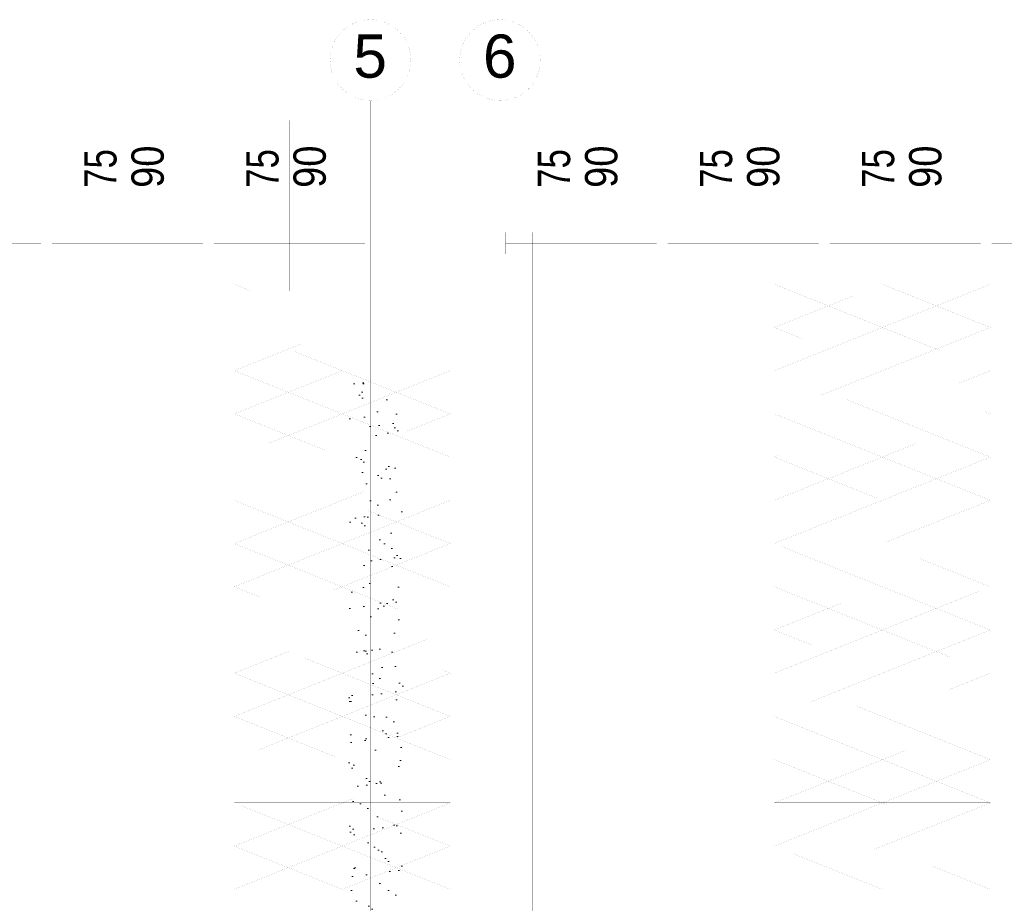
# Paper-space layout 'Layout1' of a CAD drawing. Header units: inches. Extents: x 7368 to 30263, y 5719 to 13940.
# Tile 15 of 44: x 10203 to 10659, y 13021 to 13430. Entities that reach past the tile are written whole.
import ezdxf

# ---------------------------------------------------------------- set-up
doc = ezdxf.new("R2010")
doc.units = ezdxf.units.IN
doc.header["$LTSCALE"] = 2
doc.header["$MEASUREMENT"] = 0
for name, pattern in [('ACAD_ISO04W100', [30, 24, -3, 0, -3]), ('ACAD_ISO07W100', [3, 0, -3]), ('DASHED', [0.75, 0.5, -0.25]), ('DASHEDX2', [1.5, 1, -0.5]), ('HIDDEN', [9.525, 6.35, -3.175]), ('OS', [60, 30, -15, 0, -15]), ('PRZERYW', [60, 30, -30])]:
    doc.linetypes.add(name, pattern=pattern)
for name, color, linetype, lineweight in [('A CIENKA', 7, 'CONTINUOUS', 13), ('A KRESKOWANIA', 7, 'CONTINUOUS', 5), ('A MURY ISTN', 7, 'CONTINUOUS', 15), ('A OSIE', 7, 'ACAD_ISO04W100', 13), ('A PRZERYWANIA', 7, 'HIDDEN', 15), ('A WYMIARY', 7, 'CONTINUOUS', 9), ('ECIANA_PROJEKT', 7, 'CONTINUOUS', 15), ('SZAFKI', 7, 'CONTINUOUS', 5), ('WYBURZENIA', 7, 'CONTINUOUS', 9)]:
    doc.layers.add(name, color=color, linetype=linetype, lineweight=lineweight)
doc.styles.get("Standard").update_dxf_attribs({"font": 'arial.ttf'})

psp = doc.layouts.get("Layout1")

# ---------------------------------------------------------------- hatches: boundary and pattern name
at = {"layer": 'A KRESKOWANIA', "linetype": 'Continuous'}
h = psp.add_hatch(dxfattribs=at)
h.set_pattern_fill('AR-SAND_S0_1', color=254, scale=8, style=0)
h.set_pattern_definition([(37.5, (117, 107), (-0.503947, 15.41459), [0, -12.16, 0, -13.6, 0, -13]), (7.5, (117, 107), (14.158214, 22.577169), [0, -6.56, 0, -10.96, 0, -4.2]), (-32.5, (110.042, 100.042), (24.913135, 0.045272), [0, -4, 0, -14.4, 0, -18.8]), (-42.5, (110.042, 100.042), (24.049013, 7.021405), [0, -2, 0, -9.44, 0, -10.8])])
h.paths.add_polyline_path([(10380.55, 13262.96), (10355.55, 13262.96), (10355.55, 12917.96), (10380.55, 12917.96)], flags=0)

# ---------------------------------------------------------------- linework, layer by layer
at = {"layer": 'A CIENKA', "color": 7, "linetype": 'Continuous', "const_width": 0.018}
for points in [[(10384.25, 13411.66, 1), (10346.85, 13411.66, 1)], [(10444.25, 13411.66, 1), (10406.85, 13411.66, 1)]]:
    psp.add_lwpolyline(points, format="xyb", close=True, dxfattribs=at)
for points in [[(10440.55, 13331.96), (10680.55, 13331.96)], [(10302.48, 13267.96), (10302.48, 13307.96)], [(10302.48, 13307.96), (10352.48, 13307.96)], [(10352.48, 13307.96), (10352.48, 13267.96)], [(10552.48, 13267.96), (10552.48, 13307.96)], [(10552.48, 13307.96), (10602.48, 13307.96)], [(10602.48, 13307.96), (10602.48, 13267.96)], [(10602.48, 13267.96), (10602.48, 13307.96)], [(10602.48, 13307.96), (10652.48, 13307.96)], [(10652.48, 13307.96), (10652.48, 13267.96)], [(10352.48, 13267.96), (10302.48, 13267.96)], [(10302.48, 13227.96), (10302.48, 13267.96)], [(10302.48, 13267.96), (10352.48, 13267.96)], [(10352.48, 13267.96), (10352.48, 13227.96)], [(10352.48, 13227.96), (10352.48, 13267.96)], [(10352.48, 13267.96), (10402.48, 13267.96)], [(10402.48, 13267.96), (10402.48, 13227.96)], [(10602.48, 13267.96), (10552.48, 13267.96)], [(10552.48, 13227.96), (10552.48, 13267.96)], [(10552.48, 13267.96), (10602.48, 13267.96)], [(10602.48, 13267.96), (10602.48, 13227.96)], [(10652.48, 13267.96), (10602.48, 13267.96)], [(10602.48, 13227.96), (10602.48, 13267.96)], [(10602.48, 13267.96), (10652.48, 13267.96)], [(10652.48, 13267.96), (10652.48, 13227.96)], [(10302.48, 13187.96), (10302.48, 13227.96)], [(10302.48, 13227.96), (10352.48, 13227.96)], [(10352.48, 13227.96), (10302.48, 13227.96)], [(10352.48, 13227.96), (10352.48, 13187.96)], [(10352.48, 13187.96), (10352.48, 13227.96)], [(10352.48, 13227.96), (10402.48, 13227.96)], [(10402.48, 13227.96), (10352.48, 13227.96)], [(10402.48, 13227.96), (10402.48, 13187.96)], [(10552.48, 13187.96), (10552.48, 13227.96)], [(10552.48, 13227.96), (10602.48, 13227.96)], [(10602.48, 13227.96), (10552.48, 13227.96)], [(10602.48, 13227.96), (10602.48, 13187.96)], [(10602.48, 13187.96), (10602.48, 13227.96)], [(10602.48, 13227.96), (10652.48, 13227.96)], [(10652.48, 13227.96), (10602.48, 13227.96)], [(10652.48, 13227.96), (10652.48, 13187.96)], [(10302.48, 13147.96), (10302.48, 13187.96)], [(10302.48, 13187.96), (10352.48, 13187.96)], [(10352.48, 13187.96), (10302.48, 13187.96)], [(10352.48, 13187.96), (10352.48, 13147.96)], [(10352.48, 13147.96), (10352.48, 13187.96)], [(10352.48, 13187.96), (10402.48, 13187.96)], [(10402.48, 13187.96), (10352.48, 13187.96)], [(10402.48, 13187.96), (10402.48, 13147.96)], [(10552.48, 13147.96), (10552.48, 13187.96)], [(10552.48, 13187.96), (10602.48, 13187.96)], [(10602.48, 13187.96), (10552.48, 13187.96)], [(10602.48, 13187.96), (10602.48, 13147.96)], [(10602.48, 13147.96), (10602.48, 13187.96)], [(10602.48, 13187.96), (10652.48, 13187.96)], [(10652.48, 13187.96), (10602.48, 13187.96)], [(10652.48, 13187.96), (10652.48, 13147.96)], [(10302.48, 13107.96), (10302.48, 13147.96)], [(10302.48, 13147.96), (10352.48, 13147.96)], [(10352.48, 13147.96), (10302.48, 13147.96)], [(10352.48, 13147.96), (10352.48, 13107.96)], [(10352.48, 13107.96), (10352.48, 13147.96)], [(10352.48, 13147.96), (10402.48, 13147.96)], [(10402.48, 13147.96), (10352.48, 13147.96)], [(10402.48, 13147.96), (10402.48, 13107.96)], [(10552.48, 13107.96), (10552.48, 13147.96)], [(10552.48, 13147.96), (10602.48, 13147.96)], [(10602.48, 13147.96), (10552.48, 13147.96)], [(10602.48, 13147.96), (10602.48, 13107.96)], [(10602.48, 13107.96), (10602.48, 13147.96)], [(10602.48, 13147.96), (10652.48, 13147.96)], [(10652.48, 13147.96), (10602.48, 13147.96)], [(10652.48, 13147.96), (10652.48, 13107.96)], [(10352.48, 13107.96), (10302.48, 13107.96)], [(10302.48, 13067.96), (10302.48, 13107.96)], [(10302.48, 13107.96), (10352.48, 13107.96)], [(10352.48, 13107.96), (10352.48, 13067.96)], [(10402.48, 13107.96), (10352.48, 13107.96)], [(10352.48, 13067.96), (10352.48, 13107.96)], [(10352.48, 13107.96), (10402.48, 13107.96)], [(10402.48, 13107.96), (10402.48, 13067.96)], [(10602.48, 13107.96), (10552.48, 13107.96)], [(10552.48, 13067.96), (10552.48, 13107.96)], [(10552.48, 13107.96), (10602.48, 13107.96)], [(10602.48, 13107.96), (10602.48, 13067.96)], [(10652.48, 13107.96), (10602.48, 13107.96)], [(10602.48, 13067.96), (10602.48, 13107.96)], [(10602.48, 13107.96), (10652.48, 13107.96)], [(10652.48, 13107.96), (10652.48, 13067.96)], [(10302.48, 13027.96), (10302.48, 13067.96)], [(10302.48, 13067.96), (10352.48, 13067.96)], [(10352.48, 13067.96), (10302.48, 13067.96)], [(10352.48, 13067.96), (10352.48, 13027.96)], [(10352.48, 13027.96), (10352.48, 13067.96)], [(10352.48, 13067.96), (10402.48, 13067.96)], [(10402.48, 13067.96), (10352.48, 13067.96)], [(10402.48, 13067.96), (10402.48, 13027.96)], [(10552.48, 13027.96), (10552.48, 13067.96)], [(10552.48, 13067.96), (10602.48, 13067.96)], [(10602.48, 13067.96), (10552.48, 13067.96)], [(10602.48, 13067.96), (10602.48, 13027.96)], [(10602.48, 13027.96), (10602.48, 13067.96)], [(10602.48, 13067.96), (10652.48, 13067.96)], [(10652.48, 13067.96), (10602.48, 13067.96)], [(10652.48, 13067.96), (10652.48, 13027.96)], [(10352.48, 13027.96), (10302.48, 13027.96)], [(10402.48, 13027.96), (10352.48, 13027.96)], [(10602.48, 13027.96), (10552.48, 13027.96)], [(10652.48, 13027.96), (10602.48, 13027.96)]]:
    psp.add_lwpolyline(points, dxfattribs=at)
at = {"layer": 'A CIENKA', "color": 7, "linetype": 'DASHEDX2', "const_width": 0.018}
for points in [[(10352.48, 13287.96), (10302.48, 13287.96)], [(10602.48, 13287.96), (10552.48, 13287.96)], [(10652.48, 13287.96), (10602.48, 13287.96)], [(10352.48, 13247.96), (10302.48, 13247.96)], [(10402.48, 13247.96), (10352.48, 13247.96)], [(10602.48, 13247.96), (10552.48, 13247.96)], [(10652.48, 13247.96), (10602.48, 13247.96)], [(10352.48, 13207.96), (10302.48, 13207.96)], [(10402.48, 13207.96), (10352.48, 13207.96)], [(10602.48, 13207.96), (10552.48, 13207.96)], [(10652.48, 13207.96), (10602.48, 13207.96)], [(10352.48, 13167.96), (10302.48, 13167.96)], [(10402.48, 13167.96), (10352.48, 13167.96)], [(10602.48, 13167.96), (10552.48, 13167.96)], [(10652.48, 13167.96), (10602.48, 13167.96)], [(10352.48, 13127.96), (10302.48, 13127.96)], [(10402.48, 13127.96), (10352.48, 13127.96)], [(10602.48, 13127.96), (10552.48, 13127.96)], [(10652.48, 13127.96), (10602.48, 13127.96)], [(10352.48, 13087.96), (10302.48, 13087.96)], [(10402.48, 13087.96), (10352.48, 13087.96)], [(10602.48, 13087.96), (10552.48, 13087.96)], [(10652.48, 13087.96), (10602.48, 13087.96)], [(10352.48, 13047.96), (10302.48, 13047.96)], [(10402.48, 13047.96), (10352.48, 13047.96)], [(10602.48, 13047.96), (10552.48, 13047.96)], [(10652.48, 13047.96), (10602.48, 13047.96)]]:
    psp.add_lwpolyline(points, dxfattribs=at)
at = {"layer": 'A KRESKOWANIA', "color": 254, "linetype": 'Continuous', "const_width": 0.018}
for points in [[(10253.05, 13304.85), (10253.05, 13383.85)], [(10328.05, 13304.85), (10328.05, 13383.85)], [(10463.05, 13304.85), (10463.05, 13383.85)], [(10538.05, 13304.85), (10538.05, 13383.85)], [(10613.05, 13304.85), (10613.05, 13383.85)]]:
    psp.add_lwpolyline(points, dxfattribs=at)
at = {"layer": 'A MURY ISTN', "color": 4, "linetype": 'Continuous', "const_width": 0.018}
for points in [[(8715.55, 13331.96), (10440.55, 13331.96)], [(10440.55, 13307.96), (10440.55, 13331.96)], [(8785.55, 13307.96), (10440.55, 13307.96)], [(10350.55, 13307.96), (10380.55, 13307.96)], [(10350.55, 13262.96), (10350.55, 13307.96)], [(10380.55, 13307.96), (10380.55, 13262.96)], [(10410.55, 13307.96), (10440.55, 13307.96)], [(10410.55, 13262.96), (10410.55, 13307.96)], [(10440.55, 13307.96), (10440.55, 13262.96)], [(10380.55, 13262.96), (10350.55, 13262.96)], [(10440.55, 13262.96), (10410.55, 13262.96)]]:
    psp.add_lwpolyline(points, dxfattribs=at)
at = {"layer": 'A OSIE', "color": 1, "linetype": 'OS', "const_width": 0.018}
for points in [[(10365.55, 10192.96), (10365.55, 13392.96)], [(10425.55, 10192.96), (10425.55, 13392.96)], [(7865.55, 13292.96), (13525.55, 13292.96)]]:
    psp.add_lwpolyline(points, dxfattribs=at)
at = {"layer": 'A PRZERYWANIA', "color": 3, "linetype": 'DASHED', "const_width": 0.018}
for points in [[(10218.05, 13331.96), (10138.05, 13331.96)], [(10293.05, 13331.96), (10213.05, 13331.96)], [(10213.05, 13331.96), (10213.05, 13321.96)], [(10218.05, 13331.96), (10213.05, 13331.96)], [(10213.05, 13331.96), (10213.05, 13321.96)], [(10213.05, 13321.96), (10213.05, 13331.96)], [(10213.05, 13331.96), (10218.05, 13331.96)], [(10218.05, 13321.96), (10218.05, 13331.96)], [(10218.05, 13321.96), (10218.05, 13331.96)], [(10218.05, 13331.96), (10218.05, 13321.96)], [(10368.05, 13331.96), (10288.05, 13331.96)], [(10288.05, 13331.96), (10288.05, 13321.96)], [(10293.05, 13331.96), (10288.05, 13331.96)], [(10288.05, 13331.96), (10288.05, 13321.96)], [(10288.05, 13321.96), (10288.05, 13331.96)], [(10288.05, 13331.96), (10293.05, 13331.96)], [(10293.05, 13321.96), (10293.05, 13331.96)], [(10293.05, 13321.96), (10293.05, 13331.96)], [(10293.05, 13331.96), (10293.05, 13321.96)], [(10350.55, 13307.96), (10350.55, 13331.96)], [(10363.05, 13321.96), (10363.05, 13331.96)], [(10363.05, 13331.96), (10368.05, 13331.96)], [(10368.05, 13321.96), (10368.05, 13331.96)], [(10368.05, 13331.96), (10368.05, 13321.96)], [(10503.05, 13331.96), (10423.05, 13331.96)], [(10423.05, 13331.96), (10423.05, 13321.96)], [(10428.05, 13331.96), (10423.05, 13331.96)], [(10423.05, 13331.96), (10423.05, 13321.96)], [(10428.05, 13321.96), (10428.05, 13331.96)], [(10578.05, 13331.96), (10498.05, 13331.96)], [(10498.05, 13331.96), (10498.05, 13321.96)], [(10503.05, 13331.96), (10498.05, 13331.96)], [(10498.05, 13331.96), (10498.05, 13321.96)], [(10498.05, 13321.96), (10498.05, 13331.96)], [(10498.05, 13331.96), (10503.05, 13331.96)], [(10503.05, 13321.96), (10503.05, 13331.96)], [(10503.05, 13321.96), (10503.05, 13331.96)], [(10503.05, 13331.96), (10503.05, 13321.96)], [(10653.05, 13331.96), (10573.05, 13331.96)], [(10573.05, 13331.96), (10573.05, 13321.96)], [(10578.05, 13331.96), (10573.05, 13331.96)], [(10573.05, 13331.96), (10573.05, 13321.96)], [(10573.05, 13321.96), (10573.05, 13331.96)], [(10573.05, 13331.96), (10578.05, 13331.96)], [(10578.05, 13321.96), (10578.05, 13331.96)], [(10578.05, 13321.96), (10578.05, 13331.96)], [(10578.05, 13331.96), (10578.05, 13321.96)], [(10728.05, 13331.96), (10648.05, 13331.96)], [(10648.05, 13331.96), (10648.05, 13321.96)], [(10653.05, 13331.96), (10648.05, 13331.96)], [(10648.05, 13331.96), (10648.05, 13321.96)], [(10648.05, 13321.96), (10648.05, 13331.96)], [(10648.05, 13331.96), (10653.05, 13331.96)], [(10653.05, 13321.96), (10653.05, 13331.96)], [(10653.05, 13321.96), (10653.05, 13331.96)], [(10653.05, 13331.96), (10653.05, 13321.96)], [(10143.05, 13326.96), (10213.05, 13326.96)], [(10218.05, 13326.96), (10288.05, 13326.96)], [(10293.05, 13326.96), (10363.05, 13326.96)], [(10428.05, 13326.96), (10498.05, 13326.96)], [(10503.05, 13326.96), (10573.05, 13326.96)], [(10578.05, 13326.96), (10648.05, 13326.96)], [(10653.05, 13326.96), (10723.05, 13326.96)], [(10138.05, 13321.96), (10218.05, 13321.96)], [(10213.05, 13321.96), (10293.05, 13321.96)], [(10213.05, 13321.96), (10218.05, 13321.96)], [(10218.05, 13321.96), (10213.05, 13321.96)], [(10288.05, 13321.96), (10368.05, 13321.96)], [(10288.05, 13321.96), (10293.05, 13321.96)], [(10293.05, 13321.96), (10288.05, 13321.96)], [(10368.05, 13321.96), (10363.05, 13321.96)], [(10423.05, 13321.96), (10503.05, 13321.96)], [(10423.05, 13321.96), (10428.05, 13321.96)], [(10498.05, 13321.96), (10578.05, 13321.96)], [(10498.05, 13321.96), (10503.05, 13321.96)], [(10503.05, 13321.96), (10498.05, 13321.96)], [(10573.05, 13321.96), (10653.05, 13321.96)], [(10573.05, 13321.96), (10578.05, 13321.96)], [(10578.05, 13321.96), (10573.05, 13321.96)], [(10648.05, 13321.96), (10728.05, 13321.96)], [(10648.05, 13321.96), (10653.05, 13321.96)], [(10653.05, 13321.96), (10648.05, 13321.96)]]:
    psp.add_lwpolyline(points, dxfattribs=at)
at = {"layer": 'A PRZERYWANIA', "color": 3, "linetype": 'PRZERYW', "const_width": 0.018}
for points in [[(10350.55, 10322.96), (10350.55, 13262.96)], [(10350.55, 10322.96), (10350.55, 13262.96)], [(10380.55, 10322.96), (10380.55, 13262.96)], [(10380.55, 10322.96), (10380.55, 13262.96)], [(10410.55, 10322.96), (10410.55, 13262.96)], [(10440.55, 10322.96), (10440.55, 13262.96)]]:
    psp.add_lwpolyline(points, dxfattribs=at)
at = {"layer": 'A WYMIARY', "color": 80, "linetype": 'Continuous', "const_width": 0.018}
for points in [[(10646.01, 13027.96), (10640.01, 13033.96)], [(10646.01, 13027.96), (10646.01, 13033.96)], [(10646.01, 13027.96), (10640.01, 13027.96)], [(10646.01, 13027.96), (10646.01, 13021.96)], [(10646.01, 13027.96), (10652.01, 13027.96)], [(10646.01, 13027.96), (10652.01, 13021.96)], [(10646.01, 13021.96), (10646.01, 12923.96)]]:
    psp.add_lwpolyline(points, dxfattribs=at)
at = {"layer": 'ECIANA_PROJEKT', "color": 141, "linetype": 'Continuous', "const_width": 0.018}
for points in [[(10380.55, 13402.96), (7770.55, 13402.96)], [(10380.55, 11377.96), (10380.55, 13402.96)], [(11045.55, 13341.96), (8715.55, 13341.96)], [(10440.55, 13331.96), (10680.55, 13331.96)], [(10440.55, 13307.96), (10440.55, 13331.96)], [(10680.55, 13307.96), (10440.55, 13307.96)]]:
    psp.add_lwpolyline(points, dxfattribs=at)
at = {"layer": 'SZAFKI', "color": 51, "linetype": 'Continuous', "const_width": 0.018}
for points in [[(10302.48, 13307.96), (10352.48, 13287.96)], [(10352.48, 13307.96), (10302.48, 13287.96)], [(10552.48, 13307.96), (10602.48, 13287.96)], [(10602.48, 13307.96), (10552.48, 13287.96)], [(10602.48, 13307.96), (10652.48, 13287.96)], [(10652.48, 13307.96), (10602.48, 13287.96)], [(10302.48, 13287.96), (10352.48, 13267.96)], [(10352.48, 13287.96), (10302.48, 13267.96)], [(10552.48, 13287.96), (10602.48, 13267.96)], [(10602.48, 13287.96), (10552.48, 13267.96)], [(10602.48, 13287.96), (10652.48, 13267.96)], [(10652.48, 13287.96), (10602.48, 13267.96)], [(10302.48, 13267.96), (10352.48, 13247.96)], [(10352.48, 13267.96), (10302.48, 13247.96)], [(10352.48, 13267.96), (10402.48, 13247.96)], [(10402.48, 13267.96), (10352.48, 13247.96)], [(10552.48, 13267.96), (10602.48, 13247.96)], [(10602.48, 13267.96), (10552.48, 13247.96)], [(10602.48, 13267.96), (10652.48, 13247.96)], [(10652.48, 13267.96), (10602.48, 13247.96)], [(10352.48, 13247.96), (10302.48, 13227.96)], [(10302.48, 13247.96), (10352.48, 13227.96)], [(10402.48, 13247.96), (10352.48, 13227.96)], [(10352.48, 13247.96), (10402.48, 13227.96)], [(10602.48, 13247.96), (10552.48, 13227.96)], [(10552.48, 13247.96), (10602.48, 13227.96)], [(10652.48, 13247.96), (10602.48, 13227.96)], [(10602.48, 13247.96), (10652.48, 13227.96)], [(10352.48, 13227.96), (10302.48, 13207.96)], [(10302.48, 13227.96), (10352.48, 13207.96)], [(10402.48, 13227.96), (10352.48, 13207.96)], [(10352.48, 13227.96), (10402.48, 13207.96)], [(10602.48, 13227.96), (10552.48, 13207.96)], [(10552.48, 13227.96), (10602.48, 13207.96)], [(10652.48, 13227.96), (10602.48, 13207.96)], [(10602.48, 13227.96), (10652.48, 13207.96)], [(10352.48, 13207.96), (10302.48, 13187.96)], [(10302.48, 13207.96), (10352.48, 13187.96)], [(10402.48, 13207.96), (10352.48, 13187.96)], [(10352.48, 13207.96), (10402.48, 13187.96)], [(10602.48, 13207.96), (10552.48, 13187.96)], [(10552.48, 13207.96), (10602.48, 13187.96)], [(10652.48, 13207.96), (10602.48, 13187.96)], [(10602.48, 13207.96), (10652.48, 13187.96)], [(10302.48, 13187.96), (10352.48, 13167.96)], [(10352.48, 13187.96), (10302.48, 13167.96)], [(10352.48, 13187.96), (10402.48, 13167.96)], [(10402.48, 13187.96), (10352.48, 13167.96)], [(10552.48, 13187.96), (10602.48, 13167.96)], [(10602.48, 13187.96), (10552.48, 13167.96)], [(10602.48, 13187.96), (10652.48, 13167.96)], [(10652.48, 13187.96), (10602.48, 13167.96)], [(10302.48, 13167.96), (10352.48, 13147.96)], [(10352.48, 13167.96), (10302.48, 13147.96)], [(10352.48, 13167.96), (10402.48, 13147.96)], [(10402.48, 13167.96), (10352.48, 13147.96)], [(10552.48, 13167.96), (10602.48, 13147.96)], [(10602.48, 13167.96), (10552.48, 13147.96)], [(10602.48, 13167.96), (10652.48, 13147.96)], [(10652.48, 13167.96), (10602.48, 13147.96)], [(10302.48, 13147.96), (10352.48, 13127.96)], [(10352.48, 13147.96), (10302.48, 13127.96)], [(10352.48, 13147.96), (10402.48, 13127.96)], [(10402.48, 13147.96), (10352.48, 13127.96)], [(10552.48, 13147.96), (10602.48, 13127.96)], [(10602.48, 13147.96), (10552.48, 13127.96)], [(10602.48, 13147.96), (10652.48, 13127.96)], [(10652.48, 13147.96), (10602.48, 13127.96)], [(10302.48, 13127.96), (10352.48, 13107.96)], [(10352.48, 13127.96), (10302.48, 13107.96)], [(10352.48, 13127.96), (10402.48, 13107.96)], [(10402.48, 13127.96), (10352.48, 13107.96)], [(10552.48, 13127.96), (10602.48, 13107.96)], [(10602.48, 13127.96), (10552.48, 13107.96)], [(10602.48, 13127.96), (10652.48, 13107.96)], [(10652.48, 13127.96), (10602.48, 13107.96)], [(10302.48, 13107.96), (10352.48, 13087.96)], [(10352.48, 13107.96), (10302.48, 13087.96)], [(10352.48, 13107.96), (10402.48, 13087.96)], [(10402.48, 13107.96), (10352.48, 13087.96)], [(10552.48, 13107.96), (10602.48, 13087.96)], [(10602.48, 13107.96), (10552.48, 13087.96)], [(10602.48, 13107.96), (10652.48, 13087.96)], [(10652.48, 13107.96), (10602.48, 13087.96)], [(10352.48, 13087.96), (10302.48, 13067.96)], [(10302.48, 13087.96), (10352.48, 13067.96)], [(10402.48, 13087.96), (10352.48, 13067.96)], [(10352.48, 13087.96), (10402.48, 13067.96)], [(10602.48, 13087.96), (10552.48, 13067.96)], [(10552.48, 13087.96), (10602.48, 13067.96)], [(10652.48, 13087.96), (10602.48, 13067.96)], [(10602.48, 13087.96), (10652.48, 13067.96)], [(10302.48, 13067.96), (10352.48, 13047.96)], [(10352.48, 13067.96), (10302.48, 13047.96)], [(10402.48, 13067.96), (10352.48, 13047.96)], [(10352.48, 13067.96), (10402.48, 13047.96)], [(10602.48, 13067.96), (10552.48, 13047.96)], [(10552.48, 13067.96), (10602.48, 13047.96)], [(10652.48, 13067.96), (10602.48, 13047.96)], [(10602.48, 13067.96), (10652.48, 13047.96)], [(10352.48, 13047.96), (10302.48, 13027.96)], [(10302.48, 13047.96), (10352.48, 13027.96)], [(10352.48, 13047.96), (10402.48, 13027.96)], [(10402.48, 13047.96), (10352.48, 13027.96)], [(10552.48, 13047.96), (10602.48, 13027.96)], [(10602.48, 13047.96), (10552.48, 13027.96)], [(10602.48, 13047.96), (10652.48, 13027.96)], [(10652.48, 13047.96), (10602.48, 13027.96)]]:
    psp.add_lwpolyline(points, dxfattribs=at)
at = {"layer": 'WYBURZENIA', "color": 6, "linetype": 'ACAD_ISO07W100', "const_width": 0.018}
for points in [[(10355.55, 12102.96), (10355.55, 13262.96)], [(10380.55, 12102.96), (10380.55, 13262.96)]]:
    psp.add_lwpolyline(points, dxfattribs=at)

# ---------------------------------------------------------------- texts
at = {"layer": 'A KRESKOWANIA', "color": 254}
for s, p in [('5', (10357.63, 13403.52)), ('6', (10417.63, 13403.52))]:
    psp.add_text(s, height=20, dxfattribs=at).set_placement(p)
at = {"layer": 'A WYMIARY', "color": 80}
for s, width, p in [('75', 0.771429, (10247.97, 13352.56)), ('90', 0.841559, (10269.84, 13352.56)), ('75', 0.771429, (10322.97, 13352.56)), ('90', 0.841559, (10344.84, 13352.56)), ('75', 0.771429, (10457.97, 13352.56)), ('90', 0.841559, (10479.84, 13352.56)), ('75', 0.771429, (10532.97, 13352.56)), ('90', 0.841559, (10554.84, 13352.56)), ('75', 0.771429, (10607.97, 13352.56)), ('90', 0.841559, (10629.84, 13352.56))]:
    psp.add_text(s, height=14.96, rotation=90, dxfattribs=dict(at, width=width)).set_placement(p)

doc.saveas('drawing.dxf')
